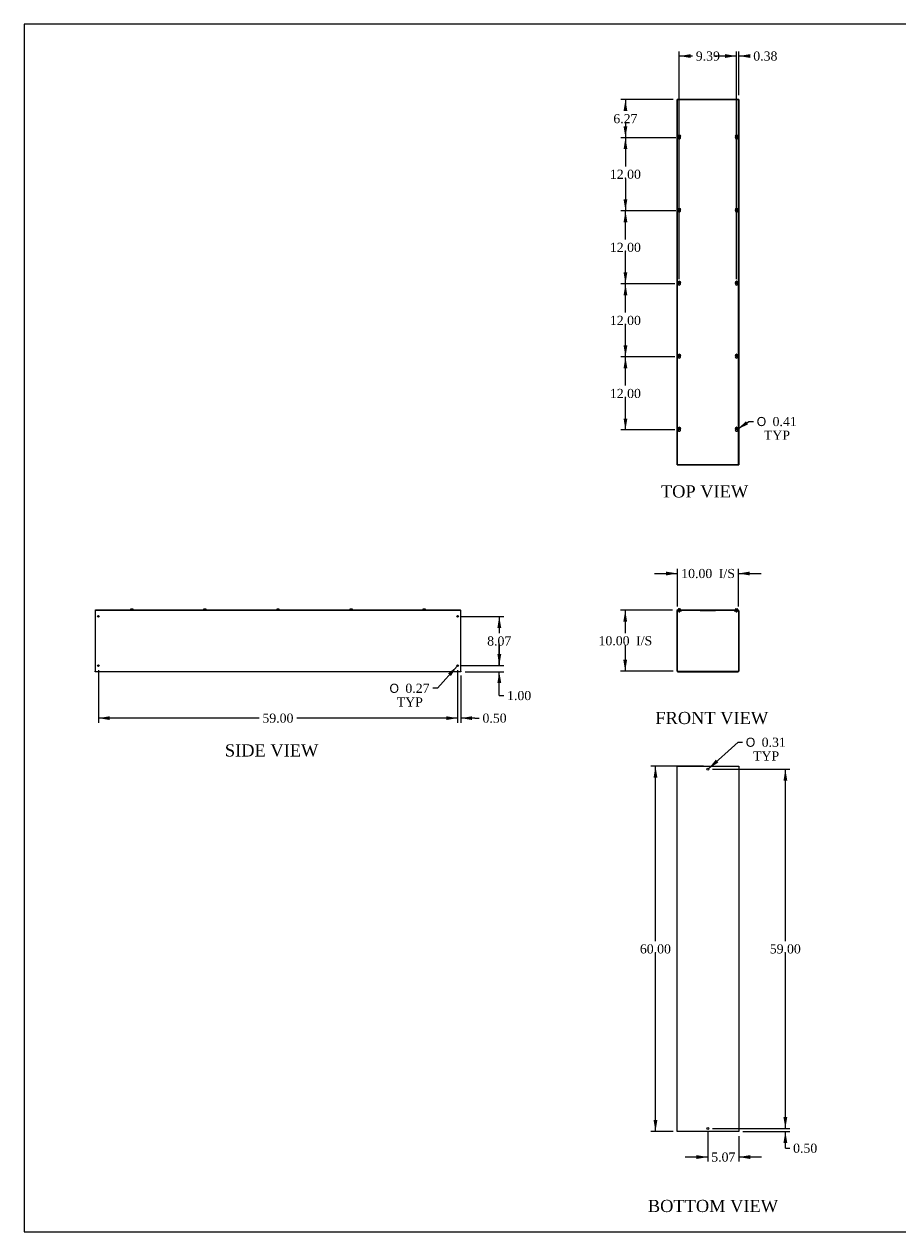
# Model space of a CAD drawing. Header units: inches. Extents: x 1 to 299, y -2 to 199.
# Tile 1 of 6: x 1 to 145, y 1 to 199. Entities that reach past the tile are written whole.
import ezdxf
from ezdxf.enums import TextEntityAlignment as Align

# ---------------------------------------------------------------- set-up
doc = ezdxf.new("R2010")
doc.units = ezdxf.units.IN
doc.header["$MEASUREMENT"] = 0
for name, color, linetype in [('COM56312-2', 7, 'Continuous'), ('COM56318-2', 7, 'Continuous'), ('Default', 7, 'Continuous'), ('QLB20316', 7, 'Continuous'), ('SCS19515', 7, 'Continuous')]:
    doc.layers.add(name, color=color, linetype=linetype)
doc.styles.add('SEACAD_Solid_Edge_ANSI1_Symbols', font='txt')
doc.styles.add('SEACAD_Times_New_Roman', font='times.ttf')
doc.dimstyles.new('HAMMOND_(STH_-_300x200)', dxfattribs={"dimtxt": 1.5, "dimasz": 1.875, "dimexe": 0.75, "dimexo": 0.75, "dimgap": 0.375, "dimtad": 0, "dimtih": 1, "dimtoh": 1, "dimzin": 0, "dimdsep": 46, "dimtxsty": 'SEACAD_Times_New_Roman', "dimblk1": '_SE_FILLED', "dimblk2": '_SE_FILLED', "dimsah": 1, "dimcen": 0.75, "dimadec": 0, "dimazin": 0, "dimtfac": 0.8, "dimtofl": 0, "dimtmove": 0, "dimatfit": 3, "dimfxl": 1, "dimtolj": 1, "dimtzin": 0, "dimarcsym": 0})

# ---------------------------------------------------------------- blocks, each defined once
blk = doc.blocks.new('SE')
at = {"layer": 'COM56312-2', "color": 7, "linetype": 'Continuous'}
for p, q in [((108.58, 92.68), (108.58, 102.54)), ((108.65, 92.68), (108.65, 102.54)), ((108.69, 102.65), (108.83, 102.65)), ((108.69, 102.57), (108.83, 102.57)), ((108.83, 102.57), (108.83, 102.65)), ((108.83, 102.57), (109.33, 102.57)), ((109.33, 102.57), (109.33, 102.65)), ((117.97, 102.65), (117.97, 102.57)), ((117.97, 102.57), (118.47, 102.57)), ((118.47, 102.65), (118.61, 102.65)), ((118.47, 102.57), (118.47, 102.65)), ((118.47, 102.57), (118.61, 102.57)), ((118.65, 102.54), (118.65, 92.68)), ((118.72, 102.54), (118.72, 92.68)), ((108.69, 92.65), (118.61, 92.65)), ((108.69, 92.57), (118.61, 92.57))]:
    blk.add_line(p, q, dxfattribs=at)
for centre, radius, start, end in [((108.69, 102.54), 0.108, 90, 180), ((108.69, 102.54), 0.036, 90, 180), ((118.61, 102.54), 0.108, 0, 90), ((118.61, 102.54), 0.036, 0, 90), ((108.69, 92.68), 0.108, 180, 270), ((108.69, 92.68), 0.036, 180, 270), ((118.61, 92.68), 0.108, 270, 0), ((118.61, 92.68), 0.036, 270, 0)]:
    blk.add_arc(centre, radius, start, end, dxfattribs=at)
at = {"layer": 'COM56318-2', "color": 7, "linetype": 'Continuous'}
for p, q in [((108.61, 102.72), (118.69, 102.72)), ((108.61, 102.65), (108.61, 102.72)), ((108.61, 102.65), (108.69, 102.65)), ((108.83, 102.65), (118.47, 102.65)), ((118.61, 102.65), (118.69, 102.65)), ((118.69, 102.65), (118.69, 102.72))]:
    blk.add_line(p, q, dxfattribs=at)
at = {"layer": 'QLB20316', "color": 7, "linetype": 'Continuous'}
for p, q in [((112.4, 102.65), (112.4, 102.62)), ((112.4, 102.62), (112.77, 102.62)), ((112.77, 102.62), (114.52, 102.62)), ((114.52, 102.62), (114.9, 102.62)), ((114.9, 102.65), (114.9, 102.62))]:
    blk.add_line(p, q, dxfattribs=at)
at = {"layer": 'SCS19515', "color": 7, "linetype": 'Continuous'}
for p, q in [((108.77, 102.81), (108.77, 102.75)), ((108.86, 102.9), (108.92, 102.9)), ((108.86, 102.57), (108.86, 102.44)), ((109.05, 102.44), (108.86, 102.44)), ((108.86, 102.44), (108.89, 102.41)), ((108.89, 102.41), (109.02, 102.41)), ((108.92, 102.9), (108.92, 102.82)), ((108.98, 102.82), (108.92, 102.82)), ((109.05, 102.9), (108.98, 102.9)), ((108.98, 102.82), (108.98, 102.9)), ((109.02, 102.41), (109.05, 102.44)), ((109.05, 102.44), (109.05, 102.57)), ((109.14, 102.75), (109.14, 102.81)), ((118.16, 102.81), (118.16, 102.75)), ((118.25, 102.9), (118.32, 102.9)), ((118.25, 102.57), (118.25, 102.44)), ((118.44, 102.44), (118.25, 102.44)), ((118.25, 102.44), (118.28, 102.41)), ((118.28, 102.41), (118.41, 102.41)), ((118.32, 102.9), (118.32, 102.82)), ((118.38, 102.82), (118.32, 102.82)), ((118.38, 102.9), (118.44, 102.9)), ((118.38, 102.82), (118.38, 102.9)), ((118.41, 102.41), (118.44, 102.44)), ((118.44, 102.44), (118.44, 102.57)), ((118.53, 102.75), (118.53, 102.81))]:
    blk.add_line(p, q, dxfattribs=at)
for centre, radius, start, end in [((108.86, 102.81), 0.09, 90, 180), ((108.79, 102.75), 0.025, 180, 270), ((109.05, 102.81), 0.09, 0, 90), ((109.12, 102.75), 0.025, 270, 0), ((118.25, 102.81), 0.09, 90, 180), ((118.18, 102.75), 0.025, 180, 270), ((118.44, 102.81), 0.09, 0, 90), ((118.51, 102.75), 0.025, 270, 0)]:
    blk.add_arc(centre, radius, start, end, dxfattribs=at)
blk = doc.blocks.new('SE1')
at = {"layer": 'COM56312-2', "color": 7, "linetype": 'Continuous'}
for p, q in [((108.58, 126.54), (108.58, 186.54)), ((108.69, 186.54), (108.58, 186.54)), ((108.83, 186.54), (108.69, 186.54)), ((118.47, 186.54), (108.83, 186.54)), ((108.83, 186.51), (108.83, 186.54)), ((118.61, 186.54), (118.47, 186.54)), ((118.47, 186.54), (118.47, 186.51)), ((118.72, 186.54), (118.61, 186.54)), ((118.72, 186.54), (118.72, 126.54)), ((108.58, 126.54), (108.69, 126.54)), ((108.69, 126.54), (108.83, 126.54)), ((108.83, 126.54), (108.83, 126.58)), ((108.83, 126.54), (118.47, 126.54)), ((118.47, 126.58), (118.47, 126.54)), ((118.47, 126.54), (118.61, 126.54)), ((118.61, 126.54), (118.72, 126.54))]:
    blk.add_line(p, q, dxfattribs=at)
at = {"layer": 'COM56318-2', "color": 7, "linetype": 'Continuous'}
for p, q in [((108.61, 186.51), (108.61, 126.58)), ((118.69, 186.51), (108.61, 186.51)), ((118.69, 126.58), (118.69, 186.51)), ((108.61, 126.58), (118.69, 126.58))]:
    blk.add_line(p, q, dxfattribs=at)
for centre in [(108.95, 180.27), (118.35, 180.27), (108.95, 168.27), (118.35, 168.27), (108.95, 156.27), (118.35, 156.27), (108.95, 144.27), (118.35, 144.27), (108.95, 132.27), (118.35, 132.27)]:
    blk.add_arc(centre, 0.203, 133.5511, 46.4489, dxfattribs=at)
at = {"layer": 'SCS19515', "color": 7, "linetype": 'Continuous'}
for p, q in [((108.87, 180.54), (108.92, 180.59)), ((108.92, 180.49), (108.87, 180.54)), ((108.92, 180.73), (108.92, 180.64)), ((108.92, 180.64), (108.92, 180.59)), ((108.98, 180.64), (108.98, 180.73)), ((108.98, 180.59), (108.98, 180.64)), ((108.98, 180.59), (109.03, 180.54)), ((109.03, 180.54), (108.98, 180.49)), ((118.27, 180.54), (118.32, 180.59)), ((118.32, 180.49), (118.27, 180.54)), ((118.32, 180.73), (118.32, 180.64)), ((118.32, 180.64), (118.32, 180.59)), ((118.38, 180.64), (118.38, 180.73)), ((118.38, 180.59), (118.38, 180.64)), ((118.38, 180.59), (118.43, 180.54)), ((118.43, 180.54), (118.38, 180.49)), ((108.92, 180.49), (108.92, 180.45)), ((108.92, 180.45), (108.92, 180.36)), ((108.98, 180.45), (108.98, 180.49)), ((108.98, 180.36), (108.98, 180.45)), ((118.32, 180.49), (118.32, 180.45)), ((118.32, 180.45), (118.32, 180.36)), ((118.38, 180.45), (118.38, 180.49)), ((118.38, 180.36), (118.38, 180.45)), ((108.92, 168.73), (108.92, 168.64)), ((108.92, 168.64), (108.92, 168.59)), ((108.98, 168.64), (108.98, 168.73)), ((108.98, 168.59), (108.98, 168.64)), ((118.32, 168.73), (118.32, 168.64)), ((118.32, 168.64), (118.32, 168.59)), ((118.38, 168.64), (118.38, 168.73)), ((118.38, 168.59), (118.38, 168.64)), ((108.87, 168.54), (108.92, 168.59)), ((108.92, 168.49), (108.87, 168.54)), ((108.92, 168.49), (108.92, 168.45)), ((108.92, 168.45), (108.92, 168.36)), ((108.98, 168.59), (109.03, 168.54)), ((109.03, 168.54), (108.98, 168.49)), ((108.98, 168.45), (108.98, 168.49)), ((108.98, 168.36), (108.98, 168.45)), ((118.27, 168.54), (118.32, 168.59)), ((118.32, 168.49), (118.27, 168.54)), ((118.32, 168.49), (118.32, 168.45)), ((118.32, 168.45), (118.32, 168.36)), ((118.38, 168.59), (118.43, 168.54)), ((118.43, 168.54), (118.38, 168.49)), ((118.38, 168.45), (118.38, 168.49)), ((118.38, 168.36), (118.38, 168.45)), ((108.92, 156.73), (108.92, 156.64)), ((108.98, 156.64), (108.98, 156.73)), ((118.32, 156.73), (118.32, 156.64)), ((118.38, 156.64), (118.38, 156.73)), ((108.87, 156.54), (108.92, 156.59)), ((108.92, 156.49), (108.87, 156.54)), ((108.92, 156.64), (108.92, 156.59)), ((108.92, 156.49), (108.92, 156.45)), ((108.92, 156.45), (108.92, 156.36)), ((108.98, 156.59), (108.98, 156.64)), ((108.98, 156.59), (109.03, 156.54)), ((109.03, 156.54), (108.98, 156.49)), ((108.98, 156.45), (108.98, 156.49)), ((108.98, 156.36), (108.98, 156.45)), ((118.27, 156.54), (118.32, 156.59)), ((118.32, 156.49), (118.27, 156.54)), ((118.32, 156.64), (118.32, 156.59)), ((118.32, 156.49), (118.32, 156.45)), ((118.32, 156.45), (118.32, 156.36)), ((118.38, 156.59), (118.38, 156.64)), ((118.38, 156.59), (118.43, 156.54)), ((118.43, 156.54), (118.38, 156.49)), ((118.38, 156.45), (118.38, 156.49)), ((118.38, 156.36), (118.38, 156.45)), ((108.87, 144.54), (108.92, 144.59)), ((108.92, 144.49), (108.87, 144.54)), ((108.92, 144.73), (108.92, 144.64)), ((108.92, 144.64), (108.92, 144.59)), ((108.92, 144.49), (108.92, 144.45)), ((108.92, 144.45), (108.92, 144.36)), ((108.98, 144.64), (108.98, 144.73)), ((108.98, 144.59), (108.98, 144.64)), ((108.98, 144.59), (109.03, 144.54)), ((109.03, 144.54), (108.98, 144.49)), ((108.98, 144.45), (108.98, 144.49)), ((108.98, 144.36), (108.98, 144.45)), ((118.27, 144.54), (118.32, 144.59)), ((118.32, 144.49), (118.27, 144.54)), ((118.32, 144.73), (118.32, 144.64)), ((118.32, 144.64), (118.32, 144.59)), ((118.32, 144.49), (118.32, 144.45)), ((118.32, 144.45), (118.32, 144.36)), ((118.38, 144.64), (118.38, 144.73)), ((118.38, 144.59), (118.38, 144.64)), ((118.38, 144.59), (118.43, 144.54)), ((118.43, 144.54), (118.38, 144.49)), ((118.38, 144.45), (118.38, 144.49)), ((118.38, 144.36), (118.38, 144.45)), ((108.87, 132.54), (108.92, 132.59)), ((108.92, 132.49), (108.87, 132.54)), ((108.92, 132.73), (108.92, 132.64)), ((108.92, 132.64), (108.92, 132.59)), ((108.92, 132.49), (108.92, 132.45)), ((108.92, 132.45), (108.92, 132.36)), ((108.98, 132.64), (108.98, 132.73)), ((108.98, 132.59), (108.98, 132.64)), ((108.98, 132.59), (109.03, 132.54)), ((109.03, 132.54), (108.98, 132.49)), ((108.98, 132.45), (108.98, 132.49)), ((108.98, 132.36), (108.98, 132.45)), ((118.27, 132.54), (118.32, 132.59)), ((118.32, 132.49), (118.27, 132.54)), ((118.32, 132.73), (118.32, 132.64)), ((118.32, 132.64), (118.32, 132.59)), ((118.32, 132.49), (118.32, 132.45)), ((118.32, 132.45), (118.32, 132.36)), ((118.38, 132.64), (118.38, 132.73)), ((118.38, 132.59), (118.38, 132.64)), ((118.38, 132.59), (118.43, 132.54)), ((118.43, 132.54), (118.38, 132.49)), ((118.38, 132.45), (118.38, 132.49)), ((118.38, 132.36), (118.38, 132.45))]:
    blk.add_line(p, q, dxfattribs=at)
for centre in [(108.95, 180.54), (118.35, 180.54), (108.95, 168.54), (118.35, 168.54), (108.95, 156.54), (118.35, 156.54), (108.95, 144.54), (118.35, 144.54), (108.95, 132.54), (118.35, 132.54)]:
    blk.add_circle(centre, 0.187, dxfattribs=at)
for centre, start, end in [((108.95, 180.54), 80.7303, 99.2697), ((118.35, 180.54), 80.7303, 99.2697), ((108.95, 180.54), 260.7303, 279.2697), ((118.35, 180.54), 260.7303, 279.2697), ((108.95, 168.54), 80.7303, 99.2697), ((118.35, 168.54), 80.7303, 99.2697), ((108.95, 168.54), 260.7303, 279.2697), ((118.35, 168.54), 260.7303, 279.2697), ((108.95, 156.54), 80.7303, 99.2697), ((118.35, 156.54), 80.7303, 99.2697), ((108.95, 156.54), 260.7303, 279.2697), ((118.35, 156.54), 260.7303, 279.2697), ((108.95, 144.54), 80.7303, 99.2697), ((108.95, 144.54), 260.7303, 279.2697), ((118.35, 144.54), 80.7303, 99.2697), ((118.35, 144.54), 260.7303, 279.2697), ((108.95, 132.54), 80.7303, 99.2697), ((108.95, 132.54), 260.7303, 279.2697), ((118.35, 132.54), 80.7303, 99.2697), ((118.35, 132.54), 260.7303, 279.2697)]:
    blk.add_arc(centre, 0.186, start, end, dxfattribs=at)
blk = doc.blocks.new('SE2')
at = {"layer": 'COM56312-2', "color": 7, "linetype": 'Continuous'}
for p, q in [((108.58, 77.04), (108.69, 77.04)), ((108.58, 17.04), (108.58, 77.04)), ((108.69, 77.04), (118.61, 77.04)), ((118.61, 77.04), (118.72, 77.04)), ((118.72, 77.04), (118.72, 17.04)), ((108.69, 17.04), (108.58, 17.04)), ((118.61, 17.04), (108.69, 17.04)), ((118.72, 17.04), (118.61, 17.04))]:
    blk.add_line(p, q, dxfattribs=at)
for centre in [(113.65, 76.54), (113.65, 17.54)]:
    blk.add_circle(centre, 0.156, dxfattribs=at)
blk = doc.blocks.new('SE4')
at = {"layer": 'COM56312-2', "color": 7, "linetype": 'Continuous'}
for p, q in [((13.05, 102.65), (13.08, 102.65)), ((13.05, 102.65), (13.05, 102.54)), ((13.05, 102.54), (13.05, 92.68)), ((73.02, 102.65), (73.05, 102.65)), ((73.05, 102.54), (73.05, 102.65)), ((73.05, 92.68), (73.05, 102.54)), ((13.05, 92.57), (13.05, 92.68)), ((73.05, 92.57), (13.05, 92.57)), ((73.05, 92.68), (73.05, 92.57))]:
    blk.add_line(p, q, dxfattribs=at)
for centre in [(13.55, 101.65), (72.55, 101.65), (13.55, 93.57), (72.55, 93.57)]:
    blk.add_circle(centre, 0.133, dxfattribs=at)
at = {"layer": 'COM56318-2', "color": 7, "linetype": 'Continuous'}
for p, q in [((13.08, 102.72), (73.02, 102.72)), ((13.08, 102.65), (13.08, 102.72)), ((13.08, 102.65), (73.02, 102.65)), ((73.02, 102.65), (73.02, 102.72))]:
    blk.add_line(p, q, dxfattribs=at)
at = {"layer": 'SCS19515', "color": 7, "linetype": 'Continuous'}
for p, q in [((18.87, 102.82), (18.87, 102.82)), ((18.87, 102.81), (18.87, 102.75)), ((18.96, 102.9), (19.15, 102.9)), ((19.24, 102.82), (19.24, 102.82)), ((19.24, 102.75), (19.24, 102.81)), ((30.87, 102.82), (30.87, 102.82)), ((30.87, 102.81), (30.87, 102.75)), ((30.96, 102.9), (31.15, 102.9)), ((31.24, 102.82), (31.24, 102.82)), ((31.24, 102.75), (31.24, 102.81)), ((42.87, 102.82), (42.87, 102.82)), ((42.87, 102.81), (42.87, 102.75)), ((42.96, 102.9), (43.15, 102.9)), ((43.24, 102.82), (43.24, 102.82)), ((43.24, 102.75), (43.24, 102.81)), ((54.87, 102.82), (54.87, 102.82)), ((54.87, 102.81), (54.87, 102.75)), ((54.96, 102.9), (55.15, 102.9)), ((55.24, 102.82), (55.24, 102.82)), ((55.24, 102.75), (55.24, 102.81)), ((66.87, 102.82), (66.87, 102.82)), ((66.87, 102.81), (66.87, 102.75)), ((66.96, 102.9), (67.15, 102.9)), ((67.24, 102.82), (67.24, 102.82)), ((67.24, 102.75), (67.24, 102.81))]:
    blk.add_line(p, q, dxfattribs=at)
for centre, radius, start, end in [((18.96, 102.81), 0.09, 170.4059, 180), ((18.89, 102.75), 0.025, 180, 270), ((19.22, 102.75), 0.025, 270, 0), ((19.15, 102.81), 0.09, 0, 9.5941), ((30.96, 102.81), 0.09, 170.4059, 180), ((30.89, 102.75), 0.025, 180, 270), ((31.22, 102.75), 0.025, 270, 0), ((31.15, 102.81), 0.09, 0, 9.5941), ((42.96, 102.81), 0.09, 170.4059, 180), ((42.89, 102.75), 0.025, 180, 270), ((43.22, 102.75), 0.025, 270, 0), ((43.15, 102.81), 0.09, 0, 9.5941), ((54.96, 102.81), 0.09, 170.4059, 180), ((54.89, 102.75), 0.025, 180, 270), ((55.22, 102.75), 0.025, 270, 0), ((55.15, 102.81), 0.09, 0, 9.5941), ((66.96, 102.81), 0.09, 170.4059, 180), ((66.89, 102.75), 0.025, 180, 270), ((67.22, 102.75), 0.025, 270, 0), ((67.15, 102.81), 0.09, 0, 9.5941)]:
    blk.add_arc(centre, radius, start, end, dxfattribs=at)
for points in [[(18.87, 102.82), (18.87, 102.83), (18.87, 102.83), (18.88, 102.84), (18.88, 102.85), (18.88, 102.86), (18.89, 102.86), (18.89, 102.87), (18.9, 102.87), (18.91, 102.88), (18.91, 102.88), (18.92, 102.89), (18.92, 102.89), (18.93, 102.9), (18.94, 102.9), (18.95, 102.9), (18.96, 102.9), (18.96, 102.9)], [(19.15, 102.9), (19.15, 102.9), (19.16, 102.9), (19.17, 102.9), (19.17, 102.9), (19.18, 102.89), (19.19, 102.89), (19.2, 102.88), (19.2, 102.88), (19.21, 102.87), (19.21, 102.87), (19.22, 102.86), (19.22, 102.86), (19.23, 102.85), (19.23, 102.84), (19.24, 102.83), (19.24, 102.83), (19.24, 102.82)], [(30.87, 102.82), (30.87, 102.83), (30.87, 102.83), (30.88, 102.84), (30.88, 102.85), (30.88, 102.86), (30.89, 102.86), (30.89, 102.87), (30.9, 102.87), (30.91, 102.88), (30.91, 102.88), (30.92, 102.89), (30.92, 102.89), (30.93, 102.9), (30.94, 102.9), (30.95, 102.9), (30.96, 102.9), (30.96, 102.9)], [(31.15, 102.9), (31.15, 102.9), (31.16, 102.9), (31.17, 102.9), (31.17, 102.9), (31.18, 102.89), (31.19, 102.89), (31.2, 102.88), (31.2, 102.88), (31.21, 102.87), (31.21, 102.87), (31.22, 102.86), (31.22, 102.86), (31.23, 102.85), (31.23, 102.84), (31.24, 102.83), (31.24, 102.83), (31.24, 102.82)], [(42.87, 102.82), (42.87, 102.83), (42.87, 102.83), (42.88, 102.84), (42.88, 102.85), (42.88, 102.86), (42.89, 102.86), (42.89, 102.87), (42.9, 102.87), (42.91, 102.88), (42.91, 102.88), (42.92, 102.89), (42.92, 102.89), (42.93, 102.9), (42.94, 102.9), (42.95, 102.9), (42.96, 102.9), (42.96, 102.9)], [(43.15, 102.9), (43.15, 102.9), (43.16, 102.9), (43.17, 102.9), (43.17, 102.9), (43.18, 102.89), (43.19, 102.89), (43.2, 102.88), (43.2, 102.88), (43.21, 102.87), (43.21, 102.87), (43.22, 102.86), (43.22, 102.86), (43.23, 102.85), (43.23, 102.84), (43.24, 102.83), (43.24, 102.83), (43.24, 102.82)], [(54.87, 102.82), (54.87, 102.83), (54.87, 102.83), (54.88, 102.84), (54.88, 102.85), (54.88, 102.86), (54.89, 102.86), (54.89, 102.87), (54.9, 102.87), (54.91, 102.88), (54.91, 102.88), (54.92, 102.89), (54.92, 102.89), (54.93, 102.9), (54.94, 102.9), (54.95, 102.9), (54.96, 102.9), (54.96, 102.9)], [(55.15, 102.9), (55.15, 102.9), (55.16, 102.9), (55.17, 102.9), (55.17, 102.9), (55.18, 102.89), (55.19, 102.89), (55.2, 102.88), (55.2, 102.88), (55.21, 102.87), (55.21, 102.87), (55.22, 102.86), (55.22, 102.86), (55.23, 102.85), (55.23, 102.84), (55.24, 102.83), (55.24, 102.83), (55.24, 102.82)], [(66.87, 102.82), (66.87, 102.83), (66.87, 102.83), (66.88, 102.84), (66.88, 102.85), (66.88, 102.86), (66.89, 102.86), (66.89, 102.87), (66.9, 102.87), (66.91, 102.88), (66.91, 102.88), (66.92, 102.89), (66.92, 102.89), (66.93, 102.9), (66.94, 102.9), (66.95, 102.9), (66.96, 102.9), (66.96, 102.9)], [(67.15, 102.9), (67.15, 102.9), (67.16, 102.9), (67.17, 102.9), (67.17, 102.9), (67.18, 102.89), (67.19, 102.89), (67.2, 102.88), (67.2, 102.88), (67.21, 102.87), (67.21, 102.87), (67.22, 102.86), (67.22, 102.86), (67.23, 102.85), (67.23, 102.84), (67.24, 102.83), (67.24, 102.83), (67.24, 102.82)]]:
    blk.add_open_spline(points, degree=3, knots=[0, 0, 0, 0, 0.125, 0.125, 0.25, 0.25, 0.375, 0.375, 0.5, 0.5, 0.625, 0.625, 0.75, 0.75, 0.875, 0.875, 1, 1, 1, 1], dxfattribs=at)
blk = doc.blocks.new('DMBLK1305')
at = {"layer": 'Default', "linetype": 'Continuous', "transparency": 16777216}
for points in [[(106.77, 109.01), (106.77, 108.38), (108.65, 108.7)], [(120.52, 109.01), (118.65, 108.7), (120.52, 108.38)]]:
    blk.add_hatch(color=7, dxfattribs=at).paths.add_polyline_path(points)
at = {"layer": 'Default', "color": 7, "linetype": 'Continuous', "transparency": 16777216}
for p, q in [((108.65, 103.29), (108.65, 109.45)), ((118.65, 103.29), (118.65, 109.45)), ((104.9, 108.7), (108.65, 108.7)), ((118.65, 108.7), (122.4, 108.7))]:
    blk.add_line(p, q, dxfattribs=at)
at = {"layer": 'Default', "color": 7, "linetype": 'Continuous', "transparency": 16777216, "style": 'SEACAD_Times_New_Roman'}
for s, p in [('10.00', (109.27, 109.45)), ('I/S', (115.44, 109.45))]:
    blk.add_text(s, height=1.5, dxfattribs=at).set_placement(p, align=Align.TOP_LEFT)
blk = doc.blocks.new('_SE_FILLED')
at = {"color": 0}
blk.add_line((0, 0), (-1, 0), dxfattribs=at)
blk.add_solid([(0, 0), (-1, -0.1665), (-1, 0.1665), (0, 0)], dxfattribs=at)
blk = doc.blocks.new('DMBLK1306')
at = {"layer": 'Default', "linetype": 'Continuous', "transparency": 16777216}
for points in [[(99.76, 100.77), (100.38, 100.77), (100.07, 102.65)], [(99.76, 94.52), (100.07, 92.65), (100.38, 94.52)]]:
    blk.add_hatch(color=7, dxfattribs=at).paths.add_polyline_path(points)
at = {"layer": 'Default', "color": 7, "linetype": 'Continuous', "transparency": 16777216}
for p, q in [((107.86, 102.65), (99.32, 102.65)), ((100.07, 102.65), (100.07, 98.92)), ((100.07, 96.9), (100.07, 92.65)), ((107.94, 92.65), (99.32, 92.65))]:
    blk.add_line(p, q, dxfattribs=at)
at = {"layer": 'Default', "color": 7, "linetype": 'Continuous', "transparency": 16777216, "style": 'SEACAD_Times_New_Roman'}
for s, p in [('10.00', (95.69, 98.4)), ('I/S', (101.86, 98.4))]:
    blk.add_text(s, height=1.5, dxfattribs=at).set_placement(p, align=Align.TOP_LEFT)
blk = doc.blocks.new('DMBLK1307')
at = {"layer": 'Default', "linetype": 'Continuous', "transparency": 16777216}
for points in [[(104.73, 75.17), (105.35, 75.17), (105.04, 77.04)], [(104.73, 18.92), (105.04, 17.04), (105.35, 18.92)]]:
    blk.add_hatch(color=7, dxfattribs=at).paths.add_polyline_path(points)
at = {"layer": 'Default', "color": 7, "linetype": 'Continuous', "transparency": 16777216}
for p, q in [((112.9, 77.04), (104.29, 77.04)), ((105.04, 48.32), (105.04, 77.04)), ((105.04, 17.04), (105.04, 46.29)), ((107.94, 17.04), (104.29, 17.04))]:
    blk.add_line(p, q, dxfattribs=at)
at = {"layer": 'Default', "color": 7, "linetype": 'Continuous', "transparency": 16777216, "style": 'SEACAD_Times_New_Roman'}
blk.add_text('60.00', height=1.5, dxfattribs=at).set_placement((102.48, 47.79), align=Align.TOP_LEFT)
blk = doc.blocks.new('DMBLK1308')
at = {"layer": 'Default', "linetype": 'Continuous', "transparency": 16777216}
for points in [[(111.77, 12.53), (113.65, 12.85), (111.77, 13.16)], [(120.6, 12.53), (120.6, 13.16), (118.72, 12.85)]]:
    blk.add_hatch(color=7, dxfattribs=at).paths.add_polyline_path(points)
at = {"layer": 'Default', "color": 7, "linetype": 'Continuous', "transparency": 16777216}
for p, q in [((113.65, 16.95), (113.65, 12.1)), ((118.72, 16.29), (118.72, 12.1)), ((113.65, 12.85), (109.9, 12.85)), ((122.47, 12.85), (118.72, 12.85))]:
    blk.add_line(p, q, dxfattribs=at)
at = {"layer": 'Default', "color": 7, "linetype": 'Continuous', "transparency": 16777216, "style": 'SEACAD_Times_New_Roman'}
blk.add_text('5.07', height=1.5, dxfattribs=at).set_placement((114.2, 13.6), align=Align.TOP_LEFT)
blk = doc.blocks.new('DMBLK1309')
at = {"layer": 'Default', "linetype": 'Continuous', "transparency": 16777216}
for points in [[(99.8, 142.4), (100.42, 142.4), (100.11, 144.27)], [(99.8, 134.15), (100.11, 132.27), (100.42, 134.15)]]:
    blk.add_hatch(color=7, dxfattribs=at).paths.add_polyline_path(points)
at = {"layer": 'Default', "color": 7, "linetype": 'Continuous', "transparency": 16777216}
for p, q in [((108.2, 144.27), (99.36, 144.27)), ((100.11, 139.55), (100.11, 144.27)), ((100.11, 132.27), (100.11, 137.52)), ((108.2, 132.27), (99.36, 132.27))]:
    blk.add_line(p, q, dxfattribs=at)
at = {"layer": 'Default', "color": 7, "linetype": 'Continuous', "transparency": 16777216, "style": 'SEACAD_Times_New_Roman'}
blk.add_text('12.00', height=1.5, dxfattribs=at).set_placement((97.55, 139.02), align=Align.TOP_LEFT)
blk = doc.blocks.new('DMBLK1310')
at = {"layer": 'Default', "linetype": 'Continuous', "transparency": 16777216}
blk.add_hatch(color=7, dxfattribs=at).paths.add_polyline_path([(119.89, 133.7), (118.51, 132.39), (120.24, 133.19)])
at = {"layer": 'Default', "color": 7, "linetype": 'Continuous', "transparency": 16777216}
for p, q in [((118.51, 132.39), (120.38, 133.66)), ((120.38, 133.66), (121.13, 133.66))]:
    blk.add_line(p, q, dxfattribs=at)
for s, style, p in [('O', 'SEACAD_Solid_Edge_ANSI1_Symbols', (121.66, 134.41)), ('0.41', 'SEACAD_Times_New_Roman', (124.27, 134.41)), ('TYP', 'SEACAD_Times_New_Roman', (122.85, 132.16))]:
    blk.add_text(s, height=1.5, dxfattribs=dict(at, style=style)).set_placement(p, align=Align.TOP_LEFT)
blk = doc.blocks.new('DMBLK1311')
at = {"layer": 'Default', "linetype": 'Continuous', "transparency": 16777216}
for points in [[(79.71, 95.45), (79.08, 95.45), (79.39, 93.57)], [(79.71, 90.7), (79.39, 92.57), (79.08, 90.7)]]:
    blk.add_hatch(color=7, dxfattribs=at).paths.add_polyline_path(points)
at = {"layer": 'Default', "color": 7, "linetype": 'Continuous', "transparency": 16777216}
for p, q in [((79.39, 93.57), (79.39, 97.32)), ((73.17, 93.57), (80.14, 93.57)), ((73.8, 92.57), (80.14, 92.57)), ((79.39, 88.65), (79.39, 92.57)), ((79.39, 88.65), (80.14, 88.65))]:
    blk.add_line(p, q, dxfattribs=at)
at = {"layer": 'Default', "color": 7, "linetype": 'Continuous', "transparency": 16777216, "style": 'SEACAD_Times_New_Roman'}
blk.add_text('1.00', height=1.5, dxfattribs=at).set_placement((80.67, 89.4), align=Align.TOP_LEFT)
blk = doc.blocks.new('DMBLK1316')
at = {"layer": 'Default', "linetype": 'Continuous', "transparency": 16777216}
for points in [[(79.71, 99.77), (79.39, 101.65), (79.08, 99.77)], [(79.71, 95.45), (79.08, 95.45), (79.39, 93.57)]]:
    blk.add_hatch(color=7, dxfattribs=at).paths.add_polyline_path(points)
at = {"layer": 'Default', "color": 7, "linetype": 'Continuous', "transparency": 16777216}
for p, q in [((73.17, 101.65), (80.14, 101.65)), ((79.39, 101.65), (79.39, 98.88)), ((79.39, 96.86), (79.39, 93.57)), ((73.17, 93.57), (80.14, 93.57))]:
    blk.add_line(p, q, dxfattribs=at)
at = {"layer": 'Default', "color": 7, "linetype": 'Continuous', "transparency": 16777216, "style": 'SEACAD_Times_New_Roman'}
blk.add_text('8.07', height=1.5, dxfattribs=at).set_placement((77.4, 98.36), align=Align.TOP_LEFT)
blk = doc.blocks.new('DMBLK1317')
at = {"layer": 'Default', "linetype": 'Continuous', "transparency": 16777216}
for points in [[(116.47, 194), (116.47, 193.38), (118.35, 193.69)], [(120.6, 194), (118.72, 193.69), (120.6, 193.38)]]:
    blk.add_hatch(color=7, dxfattribs=at).paths.add_polyline_path(points)
at = {"layer": 'Default', "color": 7, "linetype": 'Continuous', "transparency": 16777216}
for p, q in [((118.35, 157.02), (118.35, 194.44)), ((118.72, 187.29), (118.72, 194.44)), ((118.35, 193.69), (114.6, 193.69)), ((119.83, 193.69), (118.72, 193.69)), ((119.83, 193.69), (120.58, 193.69))]:
    blk.add_line(p, q, dxfattribs=at)
at = {"layer": 'Default', "color": 7, "linetype": 'Continuous', "transparency": 16777216, "style": 'SEACAD_Times_New_Roman'}
blk.add_text('0.38', height=1.5, dxfattribs=at).set_placement((121.1, 194.44), align=Align.TOP_LEFT)
blk = doc.blocks.new('DMBLK1318')
at = {"layer": 'Default', "linetype": 'Continuous', "transparency": 16777216}
for points in [[(110.83, 194), (108.95, 193.69), (110.83, 193.38)], [(116.47, 194), (116.47, 193.38), (118.35, 193.69)]]:
    blk.add_hatch(color=7, dxfattribs=at).paths.add_polyline_path(points)
at = {"layer": 'Default', "color": 7, "linetype": 'Continuous', "transparency": 16777216}
for p, q in [((108.95, 157.02), (108.95, 194.44)), ((118.35, 157.02), (118.35, 194.44)), ((111.13, 193.69), (108.95, 193.69)), ((118.35, 193.69), (116.17, 193.69))]:
    blk.add_line(p, q, dxfattribs=at)
at = {"layer": 'Default', "color": 7, "linetype": 'Continuous', "transparency": 16777216, "style": 'SEACAD_Times_New_Roman'}
blk.add_text('9.39', height=1.5, dxfattribs=at).set_placement((111.66, 194.44), align=Align.TOP_LEFT)
blk = doc.blocks.new('DMBLK1319')
at = {"layer": 'Default', "linetype": 'Continuous', "transparency": 16777216}
for points in [[(126.68, 19.42), (126.06, 19.42), (126.37, 17.54)], [(126.68, 15.17), (126.37, 17.04), (126.06, 15.17)]]:
    blk.add_hatch(color=7, dxfattribs=at).paths.add_polyline_path(points)
at = {"layer": 'Default', "color": 7, "linetype": 'Continuous', "transparency": 16777216}
for p, q in [((126.37, 17.54), (126.37, 21.29)), ((114.4, 17.54), (127.12, 17.54)), ((119.36, 17.04), (127.12, 17.04)), ((126.37, 14.3), (126.37, 17.04)), ((126.37, 14.3), (127.12, 14.3))]:
    blk.add_line(p, q, dxfattribs=at)
at = {"layer": 'Default', "color": 7, "linetype": 'Continuous', "transparency": 16777216, "style": 'SEACAD_Times_New_Roman'}
blk.add_text('0.50', height=1.5, dxfattribs=at).set_placement((127.64, 15.05), align=Align.TOP_LEFT)
blk = doc.blocks.new('DMBLK1320')
at = {"layer": 'Default', "linetype": 'Continuous', "transparency": 16777216}
for points in [[(126.68, 74.67), (126.37, 76.54), (126.06, 74.67)], [(126.68, 19.42), (126.06, 19.42), (126.37, 17.54)]]:
    blk.add_hatch(color=7, dxfattribs=at).paths.add_polyline_path(points)
at = {"layer": 'Default', "color": 7, "linetype": 'Continuous', "transparency": 16777216}
for p, q in [((114.4, 76.54), (127.12, 76.54)), ((126.37, 48.32), (126.37, 76.54)), ((126.37, 17.54), (126.37, 46.29)), ((114.4, 17.54), (127.12, 17.54))]:
    blk.add_line(p, q, dxfattribs=at)
at = {"layer": 'Default', "color": 7, "linetype": 'Continuous', "transparency": 16777216, "style": 'SEACAD_Times_New_Roman'}
blk.add_text('59.00', height=1.5, dxfattribs=at).set_placement((123.81, 47.79), align=Align.TOP_LEFT)
blk = doc.blocks.new('DMBLK1321')
at = {"layer": 'Default', "linetype": 'Continuous', "transparency": 16777216}
for points in [[(70.68, 84.63), (72.55, 84.94), (70.68, 85.25)], [(74.93, 84.63), (74.93, 85.25), (73.05, 84.94)]]:
    blk.add_hatch(color=7, dxfattribs=at).paths.add_polyline_path(points)
at = {"layer": 'Default', "color": 7, "linetype": 'Continuous', "transparency": 16777216}
for p, q in [((72.55, 92.82), (72.55, 84.19)), ((73.05, 91.93), (73.05, 84.19)), ((72.55, 84.94), (68.8, 84.94)), ((75.36, 84.94), (73.05, 84.94)), ((75.36, 84.94), (76.11, 84.94))]:
    blk.add_line(p, q, dxfattribs=at)
at = {"layer": 'Default', "color": 7, "linetype": 'Continuous', "transparency": 16777216, "style": 'SEACAD_Times_New_Roman'}
blk.add_text('0.50', height=1.5, dxfattribs=at).set_placement((76.63, 85.69), align=Align.TOP_LEFT)
blk = doc.blocks.new('DMBLK1322')
at = {"layer": 'Default', "linetype": 'Continuous', "transparency": 16777216}
for points in [[(15.43, 84.63), (15.43, 85.25), (13.55, 84.94)], [(70.68, 84.63), (72.55, 84.94), (70.68, 85.25)]]:
    blk.add_hatch(color=7, dxfattribs=at).paths.add_polyline_path(points)
at = {"layer": 'Default', "color": 7, "linetype": 'Continuous', "transparency": 16777216}
for p, q in [((13.55, 92.82), (13.55, 84.19)), ((72.55, 92.82), (72.55, 84.19)), ((39.97, 84.94), (13.55, 84.94)), ((72.55, 84.94), (46.14, 84.94))]:
    blk.add_line(p, q, dxfattribs=at)
at = {"layer": 'Default', "color": 7, "linetype": 'Continuous', "transparency": 16777216, "style": 'SEACAD_Times_New_Roman'}
blk.add_text('59.00', height=1.5, dxfattribs=at).set_placement((40.49, 85.69), align=Align.TOP_LEFT)
blk = doc.blocks.new('DMBLK1323')
at = {"layer": 'Default', "linetype": 'Continuous', "transparency": 16777216}
blk.add_hatch(color=7, dxfattribs=at).paths.add_polyline_path([(71.45, 91.87), (72.47, 93.47), (70.98, 92.28)])
at = {"layer": 'Default', "color": 7, "linetype": 'Continuous', "transparency": 16777216}
for p, q in [((72.47, 93.47), (69.22, 89.84)), ((69.22, 89.84), (68.47, 89.84))]:
    blk.add_line(p, q, dxfattribs=at)
for s, style, p in [('O', 'SEACAD_Solid_Edge_ANSI1_Symbols', (61.36, 90.59)), ('0.27', 'SEACAD_Times_New_Roman', (63.97, 90.59)), ('TYP', 'SEACAD_Times_New_Roman', (62.56, 88.34))]:
    blk.add_text(s, height=1.5, dxfattribs=dict(at, style=style)).set_placement(p, align=Align.TOP_LEFT)
blk = doc.blocks.new('DMBLK1324')
at = {"layer": 'Default', "linetype": 'Continuous', "transparency": 16777216}
blk.add_hatch(color=7, dxfattribs=at).paths.add_polyline_path([(114.95, 78.13), (113.77, 76.64), (115.37, 77.66)])
at = {"layer": 'Default', "color": 7, "linetype": 'Continuous', "transparency": 16777216}
for p, q in [((113.77, 76.64), (118.6, 80.98)), ((118.6, 80.98), (119.35, 80.98))]:
    blk.add_line(p, q, dxfattribs=at)
for s, style, p in [('O', 'SEACAD_Solid_Edge_ANSI1_Symbols', (119.87, 81.73)), ('0.31', 'SEACAD_Times_New_Roman', (122.48, 81.73)), ('TYP', 'SEACAD_Times_New_Roman', (121.07, 79.48))]:
    blk.add_text(s, height=1.5, dxfattribs=dict(at, style=style)).set_placement(p, align=Align.TOP_LEFT)
blk = doc.blocks.new('DMBLK1325')
at = {"layer": 'Default', "linetype": 'Continuous', "transparency": 16777216}
for points in [[(99.8, 184.67), (100.42, 184.67), (100.11, 186.54)], [(99.8, 182.15), (100.11, 180.27), (100.42, 182.15)]]:
    blk.add_hatch(color=7, dxfattribs=at).paths.add_polyline_path(points)
at = {"layer": 'Default', "color": 7, "linetype": 'Continuous', "transparency": 16777216}
for p, q in [((107.94, 186.54), (99.36, 186.54)), ((100.11, 186.54), (100.11, 184.68)), ((100.11, 182.66), (100.11, 180.27)), ((108.41, 180.27), (99.36, 180.27))]:
    blk.add_line(p, q, dxfattribs=at)
at = {"layer": 'Default', "color": 7, "linetype": 'Continuous', "transparency": 16777216, "style": 'SEACAD_Times_New_Roman'}
blk.add_text('6.27', height=1.5, dxfattribs=at).set_placement((98.12, 184.16), align=Align.TOP_LEFT)
blk = doc.blocks.new('DMBLK1326')
at = {"layer": 'Default', "linetype": 'Continuous', "transparency": 16777216}
for points in [[(99.8, 178.4), (100.42, 178.4), (100.11, 180.27)], [(99.8, 170.15), (100.11, 168.27), (100.42, 170.15)]]:
    blk.add_hatch(color=7, dxfattribs=at).paths.add_polyline_path(points)
at = {"layer": 'Default', "color": 7, "linetype": 'Continuous', "transparency": 16777216}
for p, q in [((108.41, 180.27), (99.36, 180.27)), ((100.11, 180.27), (100.11, 175.55)), ((100.11, 173.52), (100.11, 168.27)), ((108.41, 168.27), (99.36, 168.27))]:
    blk.add_line(p, q, dxfattribs=at)
at = {"layer": 'Default', "color": 7, "linetype": 'Continuous', "transparency": 16777216, "style": 'SEACAD_Times_New_Roman'}
blk.add_text('12.00', height=1.5, dxfattribs=at).set_placement((97.55, 175.02), align=Align.TOP_LEFT)
blk = doc.blocks.new('DMBLK1327')
at = {"layer": 'Default', "linetype": 'Continuous', "transparency": 16777216}
for points in [[(99.8, 154.4), (100.42, 154.4), (100.11, 156.27)], [(99.8, 146.15), (100.11, 144.27), (100.42, 146.15)]]:
    blk.add_hatch(color=7, dxfattribs=at).paths.add_polyline_path(points)
at = {"layer": 'Default', "color": 7, "linetype": 'Continuous', "transparency": 16777216}
for p, q in [((108.2, 156.27), (99.36, 156.27)), ((100.11, 151.55), (100.11, 156.27)), ((100.11, 144.27), (100.11, 149.52)), ((108.2, 144.27), (99.36, 144.27))]:
    blk.add_line(p, q, dxfattribs=at)
at = {"layer": 'Default', "color": 7, "linetype": 'Continuous', "transparency": 16777216, "style": 'SEACAD_Times_New_Roman'}
blk.add_text('12.00', height=1.5, dxfattribs=at).set_placement((97.55, 151.02), align=Align.TOP_LEFT)
blk = doc.blocks.new('DMBLK1328')
at = {"layer": 'Default', "linetype": 'Continuous', "transparency": 16777216}
for points in [[(99.8, 166.4), (100.42, 166.4), (100.11, 168.27)], [(99.8, 158.15), (100.11, 156.27), (100.42, 158.15)]]:
    blk.add_hatch(color=7, dxfattribs=at).paths.add_polyline_path(points)
at = {"layer": 'Default', "color": 7, "linetype": 'Continuous', "transparency": 16777216}
for p, q in [((108.2, 168.27), (99.36, 168.27)), ((100.11, 163.55), (100.11, 168.27)), ((100.11, 156.27), (100.11, 161.52)), ((108.2, 156.27), (99.36, 156.27))]:
    blk.add_line(p, q, dxfattribs=at)
at = {"layer": 'Default', "color": 7, "linetype": 'Continuous', "transparency": 16777216, "style": 'SEACAD_Times_New_Roman'}
blk.add_text('12.00', height=1.5, dxfattribs=at).set_placement((97.55, 163.02), align=Align.TOP_LEFT)
blk = doc.blocks.new('BORDER')
at = {"layer": 'Default', "color": 7, "linetype": 'Continuous'}
for p, q in [((0, 27.86), (-41.86, 27.86)), ((-41.86, 27.86), (-41.86, 0)), ((-41.86, 0), (0, 0))]:
    blk.add_line(p, q, dxfattribs=at)

msp = doc.modelspace()

# ---------------------------------------------------------------- block references
at = {"layer": 'Default', "color": 7, "xscale": 7.12, "yscale": 7.12, "zscale": 7.12}
msp.add_blockref('BORDER', (299.411, 0.564), dxfattribs=at)
at = {"layer": 'Default'}
for name in ['SE1', 'SE4', 'SE', 'SE2']:
    msp.add_blockref(name, (0, 0), dxfattribs=at)

# ---------------------------------------------------------------- texts
at = {"layer": 'Default', "color": 7, "linetype": 'Continuous', "style": 'SEACAD_Times_New_Roman'}
for s, p in [('TOP VIEW', (105.934, 123.183)), ('FRONT VIEW', (105.015, 85.968)), ('SIDE VIEW', (34.329, 80.638)), ('BOTTOM VIEW', (103.788, 5.818))]:
    msp.add_text(s, height=2, dxfattribs=at).set_placement(p, align=Align.TOP_LEFT)

# ---------------------------------------------------------------- dimensions: what is measured, and where the dimension line sits
at = {"layer": 'Default', "color": 7, "linetype": 'Continuous'}
for base, p1, p2, picture, middle in [((108.953, 193.689), (118.347, 156.272), (108.953, 156.272), 'DMBLK1318', (113.65, 193.689)), ((13.554, 84.942), (72.554, 93.574), (13.554, 93.574), 'DMBLK1322', (43.054, 84.942)), ((113.65, 12.846), (118.722, 17.04), (113.65, 17.696), 'DMBLK1308', (116.186, 12.846))]:
    dim = msp.add_linear_dim(base=base, p1=p1, p2=p2, text='\\A1;<>', dimstyle='HAMMOND_(STH_-_300x200)', dxfattribs=at)
    dim.commit()
    dim.dimension.update_dxf_attribs({"geometry": picture, "text_midpoint": middle, "dimtype": 160})
for base, p1, p2, picture, middle in [((118.346528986, 193.68898795), (118.721528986, 186.544185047), (118.346528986, 156.272185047), 'DMBLK1317', (120.579117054, 193.68898795)), ((72.554, 84.942), (73.054, 92.682), (72.554, 93.574), 'DMBLK1321', (76.109, 84.942))]:
    dim = msp.add_linear_dim(base=base, p1=p1, p2=p2, text='\\A1;<>', dimstyle='HAMMOND_(STH_-_300x200)', override={"dimtmove": 1}, dxfattribs=at)
    dim.commit()
    dim.dimension.update_dxf_attribs({"geometry": picture, "text_midpoint": middle, "dimtype": 160})
for base, p1, p2, angle, text, picture, middle, dimtype in [((100.111, 180.272), (108.686, 186.544), (109.156, 180.272), 90, '\\A1;<>', 'DMBLK1325', (100.111, 183.408), 160), ((100.111, 180.272), (109.156, 180.272), (109.156, 168.272), 270, '\\A1;<>', 'DMBLK1326', (100.111, 174.272), 161), ((100.111, 156.272), (108.953, 156.272), (108.953, 168.272), 90, '\\A1;<>', 'DMBLK1328', (100.111, 162.272), 161), ((100.111, 144.272), (108.953, 144.272), (108.953, 156.272), 90, '\\A1;<>', 'DMBLK1327', (100.111, 150.272), 161), ((100.111, 132.272), (108.953, 132.272), (108.953, 144.272), 90, '\\A1;<>', 'DMBLK1309', (100.111, 138.272), 161), ((108.65, 108.696), (108.65, 102.538), (118.65, 102.538), 0, '\\A1;<> I/S', 'DMBLK1305', (113.65, 108.696), 161), ((79.393, 101.646), (72.421, 101.646), (72.421, 93.574), 270, '\\A1;<>', 'DMBLK1316', (79.393, 97.61), 161), ((100.071, 92.646), (118.69, 102.646), (118.614, 92.646), 90, '\\A1;<> I/S', 'DMBLK1306', (100.071, 97.646), 160), ((105.038, 77.04), (108.686, 17.04), (113.65, 77.04), 90, '\\A1;<>', 'DMBLK1307', (105.038, 47.04), 160), ((126.369, 17.54), (113.65, 17.54), (113.65, 76.54), 90, '\\A1;<>', 'DMBLK1320', (126.369, 47.04), 161)]:
    dim = msp.add_linear_dim(base=base, p1=p1, p2=p2, angle=angle, text=text, dimstyle='HAMMOND_(STH_-_300x200)', dxfattribs=at)
    dim.commit()
    dim.dimension.update_dxf_attribs({"geometry": picture, "text_midpoint": middle, "dimtype": dimtype})
for p1, p2, picture, middle in [((118.179, 132.158), (118.514, 132.387), 'DMBLK1310', (121.13, 133.661)), ((72.642, 93.673), (72.465, 93.474), 'DMBLK1323', (68.474, 89.838)), ((113.533, 76.436), (113.766, 76.644), 'DMBLK1324', (119.348, 80.977))]:
    dim = msp.add_diameter_dim_2p(p1=p1, p2=p2, text='\\A1;<>\\PTYP', dimstyle='HAMMOND_(STH_-_300x200)', dxfattribs=at)
    dim.commit()
    dim.dimension.update_dxf_attribs({"geometry": picture, "text_midpoint": middle, "dimtype": 163})
for base, p1, p2, picture, middle in [((79.393, 93.574), (73.054, 92.574), (72.421, 93.574), 'DMBLK1311', (80.143, 88.65)), ((126.369, 17.54), (118.614, 17.04), (113.65, 17.54), 'DMBLK1319', (127.119, 14.298))]:
    dim = msp.add_linear_dim(base=base, p1=p1, p2=p2, angle=90, text='\\A1;<>', dimstyle='HAMMOND_(STH_-_300x200)', override={"dimtmove": 1}, dxfattribs=at)
    dim.commit()
    dim.dimension.update_dxf_attribs({"geometry": picture, "text_midpoint": middle, "dimtype": 160})

doc.saveas('drawing.dxf')
